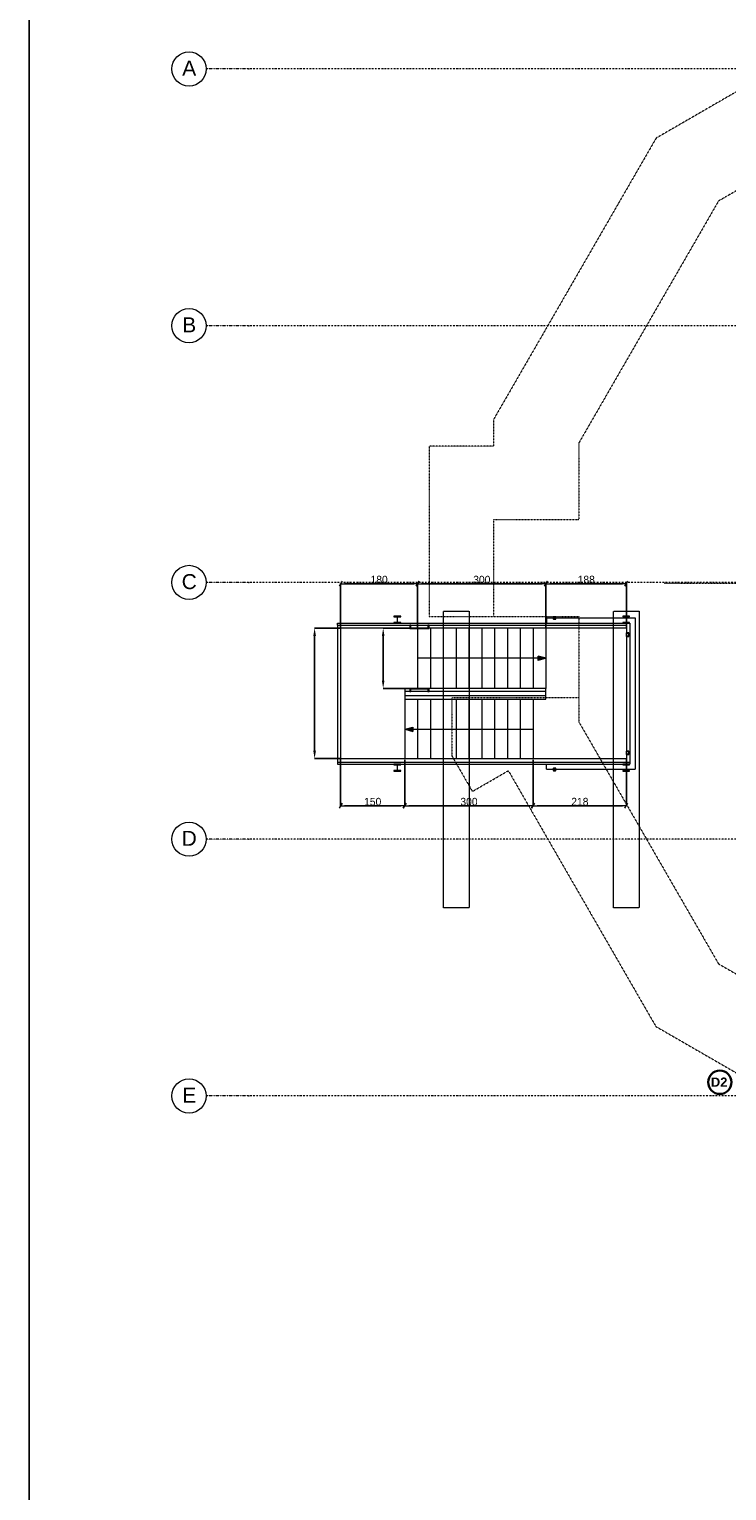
# Model space of a CAD drawing. Header units: centimetres. Extents: x -1589 to 108054, y -205274 to 31709.
# Tile 89 of 256: x -853 to 777, y 4926 to 8342. Entities that reach past the tile are written whole.
import ezdxf

# ---------------------------------------------------------------- set-up
doc = ezdxf.new("R2010")
doc.units = ezdxf.units.CM
doc.header["$LTSCALE"] = 0.01
doc.header["$MEASUREMENT"] = 0
for name, pattern in [('Krawędzie ukryte', [27, 20, -7]), ('Kropki i Kreski', [72, 36, -18, 0, -18]), ('Przerywana długa', [100, 50, -50])]:
    doc.linetypes.add(name, pattern=pattern)
for name, color, linetype in [('2_lądowisko_IFC.ISTN', 7, 'Continuous'), ('3_linie 2D .ISTN', 7, 'Continuous'), ('4_osie.ISTN', 7, 'Continuous'), ('5_opisy.K_IR', 7, 'Continuous'), ('5_wymiary.ISTN', 7, 'Continuous')]:
    doc.layers.add(name, color=color, linetype=linetype)
doc.layers.add('Parter Budynek 1__Opis', color=8, linetype='Continuous', lineweight=5)
doc.layers.add('PODKŁAD', color=8, linetype='Continuous', lineweight=5)
doc.styles.add('GENERATED_STYLE_1', font='txt')
doc.styles.add('GENERATED_STYLE_2', font='txt')
doc.dimstyles.new('GENERATED_STYLE__1', dxfattribs={"dimtxt": 18, "dimasz": 9.178744, "dimexe": 0.18, "dimexo": 2, "dimgap": 0.09, "dimtad": 1, "dimdec": 0, "dimzin": 0, "dimdsep": 46, "dimtxsty": 'GENERATED_STYLE_2', "dimblk": 'ARROWHEAD_2', "dimblk1": 'ARROWHEAD_2', "dimblk2": 'ARROWHEAD_2', "dimcen": 0.09, "dimclrd": 252, "dimclre": 252, "dimclrt": 252, "dimadec": 1, "dimazin": 0, "dimtfac": 1, "dimtdec": 4, "dimtmove": 0, "dimatfit": 3, "dimfxl": 1, "dimtolj": 1, "dimtzin": 0, "dimarcsym": 0})
doc.dimstyles.new('GENERATED_STYLE__2', dxfattribs={"dimtxt": 0.18, "dimasz": 18.24, "dimexe": 0.18, "dimexo": 0.0625, "dimgap": 0.09, "dimtad": 0, "dimtih": 1, "dimtoh": 1, "dimdec": 4, "dimzin": 0, "dimdsep": 46, "dimcen": 0.09, "dimadec": 0, "dimazin": 0, "dimtfac": 1, "dimtdec": 4, "dimtmove": 0, "dimatfit": 3, "dimldrblk": 'ARROWHEAD_5', "dimfxl": 1, "dimtolj": 1, "dimtzin": 0, "dimarcsym": 0})

# ---------------------------------------------------------------- blocks, each defined once
blk = doc.blocks.new('ARROWHEAD_2')
at = {"color": 0, "linetype": 'Continuous', "lineweight": 0}
for p, q in [((0, 0), (-1, 0)), ((-0.38, -0.66), (0.38, 0.66))]:
    blk.add_line(p, q, dxfattribs=at)
blk = doc.blocks.new('*D5')
at = {"layer": '5_wymiary.ISTN', "color": 252, "linetype": 'Continuous', "lineweight": -2}
for p, q in [((-125.9, 6944.4), (-125.9, 7046.4)), ((-116.7, 7046.2), (45, 7046.2)), ((54.1, 6943.3), (54.1, 7046.4))]:
    blk.add_line(p, q, dxfattribs=at)
at = {"layer": 'Defpoints', "color": 0}
for p in [(54.1, 7046.2), (-125.9, 6942.4), (54.1, 6941.3)]:
    blk.add_point(p, dxfattribs=at)
at = {"layer": '5_wymiary.ISTN', "color": 252, "lineweight": -2, "xscale": 9.178743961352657, "yscale": 9.178743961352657, "zscale": 9.178743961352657, "rotation": 180}
blk.add_blockref('ARROWHEAD_2', (-125.9, 7046.2), dxfattribs=at)
at = {"layer": '5_wymiary.ISTN', "color": 252, "lineweight": -2, "xscale": 9.178743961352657, "yscale": 9.178743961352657, "zscale": 9.178743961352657}
blk.add_blockref('ARROWHEAD_2', (54.1, 7046.2), dxfattribs=at)
at = {"layer": '5_wymiary.ISTN', "color": 252, "lineweight": 5, "insert": (-35.8, 7055.5), "char_height": 18, "attachment_point": 5, "style": 'GENERATED_STYLE_2'}
blk.add_mtext('\\A1;180', dxfattribs=at)
blk = doc.blocks.new('*D6')
at = {"layer": '5_wymiary.ISTN', "color": 252, "linetype": 'Continuous', "lineweight": -2}
for p, q in [((54.1, 6943.3), (54.1, 7046.4)), ((63.3, 7046.2), (345, 7046.2)), ((354.1, 6943.3), (354.1, 7046.4))]:
    blk.add_line(p, q, dxfattribs=at)
at = {"layer": 'Defpoints', "color": 0}
for p in [(354.1, 7046.2), (54.1, 6941.3), (354.1, 6941.3)]:
    blk.add_point(p, dxfattribs=at)
at = {"layer": '5_wymiary.ISTN', "color": 252, "lineweight": -2, "xscale": 9.178743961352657, "yscale": 9.178743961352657, "zscale": 9.178743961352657, "rotation": 180}
blk.add_blockref('ARROWHEAD_2', (54.1, 7046.2), dxfattribs=at)
at = {"layer": '5_wymiary.ISTN', "color": 252, "lineweight": -2, "xscale": 9.178743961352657, "yscale": 9.178743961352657, "zscale": 9.178743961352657}
blk.add_blockref('ARROWHEAD_2', (354.1, 7046.2), dxfattribs=at)
at = {"layer": '5_wymiary.ISTN', "color": 252, "lineweight": 5, "insert": (204.2, 7055.5), "char_height": 18, "attachment_point": 5, "style": 'GENERATED_STYLE_2'}
blk.add_mtext('\\A1;300', dxfattribs=at)
blk = doc.blocks.new('*D7')
at = {"layer": '5_wymiary.ISTN', "color": 252, "linetype": 'Continuous', "lineweight": -2}
for p, q in [((354.1, 6943.3), (354.1, 7046.4)), ((363.3, 7046.2), (533, 7046.2)), ((542.2, 6944.4), (542.2, 7046.4))]:
    blk.add_line(p, q, dxfattribs=at)
at = {"layer": 'Defpoints', "color": 0}
for p in [(542.2, 7046.2), (354.1, 6941.3), (542.2, 6942.4)]:
    blk.add_point(p, dxfattribs=at)
at = {"layer": '5_wymiary.ISTN', "color": 252, "lineweight": -2, "xscale": 9.178743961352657, "yscale": 9.178743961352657, "zscale": 9.178743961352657, "rotation": 180}
blk.add_blockref('ARROWHEAD_2', (354.1, 7046.2), dxfattribs=at)
at = {"layer": '5_wymiary.ISTN', "color": 252, "lineweight": -2, "xscale": 9.178743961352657, "yscale": 9.178743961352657, "zscale": 9.178743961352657}
blk.add_blockref('ARROWHEAD_2', (542.2, 7046.2), dxfattribs=at)
at = {"layer": '5_wymiary.ISTN', "color": 252, "lineweight": 5, "insert": (448.3, 7055.5), "char_height": 18, "attachment_point": 5, "style": 'GENERATED_STYLE_2'}
blk.add_mtext('\\A1;188', dxfattribs=at)
blk = doc.blocks.new('*D8')
at = {"layer": '5_wymiary.ISTN', "color": 252, "linetype": 'Continuous', "lineweight": -2}
for p, q in [((-125.9, 6635.4), (-125.9, 6527.1)), ((24.1, 6634.6), (24.1, 6527.1)), ((-116.7, 6527.3), (15, 6527.3))]:
    blk.add_line(p, q, dxfattribs=at)
at = {"layer": 'Defpoints', "color": 0}
for p in [(-125.9, 6637.4), (24.1, 6636.6), (24.1, 6527.3)]:
    blk.add_point(p, dxfattribs=at)
at = {"layer": '5_wymiary.ISTN', "color": 252, "lineweight": -2, "xscale": 9.178743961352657, "yscale": 9.178743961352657, "zscale": 9.178743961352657, "rotation": 180}
blk.add_blockref('ARROWHEAD_2', (-125.9, 6527.3), dxfattribs=at)
at = {"layer": '5_wymiary.ISTN', "color": 252, "lineweight": -2, "xscale": 9.178743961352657, "yscale": 9.178743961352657, "zscale": 9.178743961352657}
blk.add_blockref('ARROWHEAD_2', (24.1, 6527.3), dxfattribs=at)
at = {"layer": '5_wymiary.ISTN', "color": 252, "lineweight": 5, "insert": (-50.8, 6536.6), "char_height": 18, "attachment_point": 5, "style": 'GENERATED_STYLE_2'}
blk.add_mtext('\\A1;150', dxfattribs=at)
blk = doc.blocks.new('*D9')
at = {"layer": '5_wymiary.ISTN', "color": 252, "linetype": 'Continuous', "lineweight": -2}
for p, q in [((24.1, 6634.6), (24.1, 6527.1)), ((324.1, 6634.6), (324.1, 6527.1)), ((33.3, 6527.3), (315, 6527.3))]:
    blk.add_line(p, q, dxfattribs=at)
at = {"layer": 'Defpoints', "color": 0}
for p in [(24.1, 6636.6), (324.1, 6636.6), (324.1, 6527.3)]:
    blk.add_point(p, dxfattribs=at)
at = {"layer": '5_wymiary.ISTN', "color": 252, "lineweight": -2, "xscale": 9.178743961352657, "yscale": 9.178743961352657, "zscale": 9.178743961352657, "rotation": 180}
blk.add_blockref('ARROWHEAD_2', (24.1, 6527.3), dxfattribs=at)
at = {"layer": '5_wymiary.ISTN', "color": 252, "lineweight": -2, "xscale": 9.178743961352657, "yscale": 9.178743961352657, "zscale": 9.178743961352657}
blk.add_blockref('ARROWHEAD_2', (324.1, 6527.3), dxfattribs=at)
at = {"layer": '5_wymiary.ISTN', "color": 252, "lineweight": 5, "insert": (174.2, 6536.6), "char_height": 18, "attachment_point": 5, "style": 'GENERATED_STYLE_2'}
blk.add_mtext('\\A1;300', dxfattribs=at)
blk = doc.blocks.new('*D10')
at = {"layer": '5_wymiary.ISTN', "color": 252, "linetype": 'Continuous', "lineweight": -2}
for p, q in [((324.1, 6634.6), (324.1, 6527.1)), ((542.2, 6635.4), (542.2, 6527.1)), ((333.3, 6527.3), (533, 6527.3))]:
    blk.add_line(p, q, dxfattribs=at)
at = {"layer": 'Defpoints', "color": 0}
for p in [(324.1, 6636.6), (542.2, 6637.4), (542.2, 6527.3)]:
    blk.add_point(p, dxfattribs=at)
at = {"layer": '5_wymiary.ISTN', "color": 252, "lineweight": -2, "xscale": 9.178743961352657, "yscale": 9.178743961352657, "zscale": 9.178743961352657, "rotation": 180}
blk.add_blockref('ARROWHEAD_2', (324.1, 6527.3), dxfattribs=at)
at = {"layer": '5_wymiary.ISTN', "color": 252, "lineweight": -2, "xscale": 9.178743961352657, "yscale": 9.178743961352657, "zscale": 9.178743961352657}
blk.add_blockref('ARROWHEAD_2', (542.2, 6527.3), dxfattribs=at)
at = {"layer": '5_wymiary.ISTN', "color": 252, "lineweight": 5, "insert": (433.3, 6536.6), "char_height": 18, "attachment_point": 5, "style": 'GENERATED_STYLE_2'}
blk.add_mtext('\\A1;218', dxfattribs=at)
blk = doc.blocks.new('*D11')
at = {"layer": '5_wymiary.ISTN', "color": 0, "linetype": 'Continuous', "lineweight": -2}
for p, q in [((-125.9, 6942.4), (-186.7, 6942.4)), ((-186.5, 6924.2), (-186.5, 6790.7)), ((-186.5, 6655.7), (-186.5, 6789.4)), ((-125.9, 6637.4), (-186.7, 6637.4))]:
    blk.add_line(p, q, dxfattribs=at)
at = {"layer": '5_wymiary.ISTN', "color": 0}
for points in [[(-183.5, 6924.2), (-189.6, 6924.2), (-186.5, 6942.4)], [(-189.6, 6655.7), (-183.5, 6655.7), (-186.5, 6637.4)]]:
    blk.add_solid(points, dxfattribs=at)
at = {"layer": 'Defpoints', "color": 0}
for p in [(-186.5, 6942.4), (-125.9, 6942.4), (-125.9, 6637.4)]:
    blk.add_point(p, dxfattribs=at)
at = {"layer": '5_wymiary.ISTN', "color": 0, "lineweight": 5, "insert": (-186.5, 6790), "char_height": 0.18, "attachment_point": 5, "rotation": 90}
blk.add_mtext('\\A1;305.0000', dxfattribs=at)
blk = doc.blocks.new('ARROWHEAD_5')
at = {"linetype": 'Continuous', "lineweight": 0}
blk.add_hatch(color=0, dxfattribs=at).paths.add_polyline_path([(-1, 0.2679), (0, 0), (-1, -0.2679)])
at = {"color": 0, "linetype": 'Continuous', "lineweight": 0}
blk.add_line((0, 0), (-1, 0), dxfattribs=at)
blk = doc.blocks.new('*D12')
at = {"layer": '5_wymiary.ISTN', "color": 0, "linetype": 'Continuous', "lineweight": -2}
for p, q in [((54, 6942.4), (-26.5, 6942.4)), ((-26.3, 6924.2), (-26.3, 6872.4)), ((-26.3, 6819.9), (-26.3, 6871.8)), ((54.1, 6801.6), (-26.5, 6801.6))]:
    blk.add_line(p, q, dxfattribs=at)
at = {"layer": '5_wymiary.ISTN', "color": 0}
for points in [[(-23.3, 6924.2), (-29.3, 6924.2), (-26.3, 6942.4)], [(-29.3, 6819.9), (-23.3, 6819.9), (-26.3, 6801.6)]]:
    blk.add_solid(points, dxfattribs=at)
at = {"layer": 'Defpoints', "color": 0}
for p in [(-26.3, 6942.4), (54.1, 6942.4), (54.1, 6801.6)]:
    blk.add_point(p, dxfattribs=at)
at = {"layer": '5_wymiary.ISTN', "color": 0, "lineweight": 5, "insert": (-26.3, 6872.1), "char_height": 0.18, "attachment_point": 5, "rotation": 90}
blk.add_mtext('\\A1;140', dxfattribs=at)

msp = doc.modelspace()

# ---------------------------------------------------------------- hatches: boundary and pattern name
at = {"layer": '3_linie 2D .ISTN', "linetype": 'Continuous', "lineweight": 5}
for points in [[(354.69866, 6872.00346), (336.03841, 6877.00346), (336.03841, 6867.00346)], [(24.69866, 6705.88992), (43.35891, 6700.88992), (43.35891, 6710.88992)]]:
    msp.add_hatch(color=8, dxfattribs=at).paths.add_polyline_path(points)

# ---------------------------------------------------------------- linework, layer by layer
msp.add_lwpolyline([(-853.44225, 4266.96752), (-853.44225, 7236.96752), (-853.44225, 10206.96752), (8116.55775, 10206.96752)])
at = {"layer": '2_lądowisko_IFC.ISTN', "color": 8, "linetype": 'Continuous', "lineweight": 5}
for p, q in [((-1.36583, 6970.09077), (-1.36583, 6968.79077)), ((14.63417, 6970.09077), (-1.36583, 6970.09077)), ((-1.36583, 6968.79077), (6.23417, 6968.79077)), ((6.23417, 6968.79077), (6.23417, 6955.39077)), ((7.03417, 6955.39077), (7.03417, 6968.79077)), ((7.03417, 6968.79077), (14.63417, 6968.79077)), ((14.63417, 6968.79077), (14.63417, 6970.09077)), ((533.63417, 6970.09077), (533.63417, 6968.79077)), ((549.63417, 6970.09077), (533.63417, 6970.09077)), ((540.48417, 6968.58981), (541.03321, 6968.04077)), ((542.23513, 6968.04077), (542.78417, 6968.58981)), ((549.63417, 6968.79077), (549.63417, 6970.09077)), ((-1.36583, 6955.39077), (-1.36583, 6954.09077)), ((6.23417, 6955.39077), (-1.36583, 6955.39077)), ((-1.36583, 6954.09077), (14.63417, 6954.09077)), ((14.63417, 6955.39077), (7.03417, 6955.39077)), ((14.63417, 6954.09077), (14.63417, 6955.39077)), ((36.13417, 6949.09077), (36.13417, 6941.59077)), ((38.70565, 6949.09077), (36.13417, 6949.09077)), ((36.13417, 6941.59077), (80.85553, 6941.59077)), ((38.70565, 6942.44077), (38.70565, 6949.09077)), ((78.28405, 6942.44077), (38.70565, 6942.44077)), ((78.28405, 6949.09077), (78.28405, 6942.44077)), ((80.85553, 6949.09077), (78.28405, 6949.09077)), ((80.85553, 6941.59077), (80.85553, 6949.09077)), ((533.63417, 6955.39077), (533.63417, 6954.09077)), ((533.63417, 6954.09077), (549.63417, 6954.09077)), ((541.03321, 6956.14077), (540.48417, 6955.59173)), ((542.78417, 6955.59173), (542.23513, 6956.14077)), ((549.63417, 6954.09077), (549.63417, 6955.39077)), ((541.63417, 6931.24098), (541.63417, 6922.98428)), ((547.63417, 6931.24098), (541.63417, 6931.24098)), ((541.63417, 6922.98428), (547.63417, 6922.98428)), ((542.03417, 6923.53472), (542.03417, 6930.69053)), ((542.03417, 6930.69053), (547.23417, 6930.69053)), ((547.23417, 6923.53472), (542.03417, 6923.53472)), ((547.23417, 6930.69053), (547.23417, 6923.53472)), ((547.63417, 6922.98428), (547.63417, 6931.24098)), ((36.13417, 6801.59077), (36.13417, 6794.09077)), ((80.85553, 6801.59077), (36.13417, 6801.59077)), ((38.70565, 6794.09077), (38.70565, 6800.74077)), ((38.70565, 6800.74077), (78.28405, 6800.74077)), ((78.28405, 6800.74077), (78.28405, 6794.09077)), ((80.85553, 6794.09077), (80.85553, 6801.59077)), ((36.13417, 6794.09077), (38.70565, 6794.09077)), ((78.28405, 6794.09077), (80.85553, 6794.09077)), ((541.63417, 6655.19726), (541.63417, 6646.94056)), ((547.63417, 6655.19726), (541.63417, 6655.19726)), ((541.63417, 6646.94056), (547.63417, 6646.94056)), ((542.03417, 6647.49101), (542.03417, 6654.64681)), ((542.03417, 6654.64681), (547.23417, 6654.64681)), ((547.23417, 6647.49101), (542.03417, 6647.49101)), ((547.23417, 6654.64681), (547.23417, 6647.49101)), ((547.63417, 6646.94056), (547.63417, 6655.19726)), ((-1.36583, 6624.09077), (-1.36583, 6622.79077)), ((14.63417, 6624.09077), (-1.36583, 6624.09077)), ((-1.36583, 6622.79077), (6.23417, 6622.79077)), ((-1.36583, 6609.39077), (-1.36583, 6608.09077)), ((6.23417, 6609.39077), (-1.36583, 6609.39077)), ((-1.36583, 6608.09077), (14.63417, 6608.09077)), ((6.23417, 6622.79077), (6.23417, 6609.39077)), ((7.03417, 6609.39077), (7.03417, 6622.79077)), ((7.03417, 6622.79077), (14.63417, 6622.79077)), ((14.63417, 6609.39077), (7.03417, 6609.39077)), ((14.63417, 6622.79077), (14.63417, 6624.09077)), ((14.63417, 6608.09077), (14.63417, 6609.39077)), ((533.63417, 6624.09077), (533.63417, 6622.79077)), ((549.63417, 6624.09077), (533.63417, 6624.09077)), ((533.63417, 6609.39077), (533.63417, 6608.09077)), ((533.63417, 6608.09077), (549.63417, 6608.09077)), ((540.48417, 6622.58981), (541.03321, 6622.04077)), ((541.03321, 6610.14077), (540.48417, 6609.59173)), ((542.23513, 6622.04077), (542.78417, 6622.58981)), ((542.78417, 6609.59173), (542.23513, 6610.14077)), ((549.63417, 6622.79077), (549.63417, 6624.09077)), ((549.63417, 6608.09077), (549.63417, 6609.39077))]:
    msp.add_line(p, q, dxfattribs=at)
at = {"layer": '2_lądowisko_IFC.ISTN', "color": 8, "linetype": 'Continuous', "lineweight": 5, "flags": 128}
for points in [[(371.36849, 6968.85645), (371.13417, 6968.29077), (371.13417, 6963.89077), (371.36849, 6963.32508)], [(376.89986, 6968.85645), (376.33417, 6969.09077), (371.93417, 6969.09077), (371.36849, 6968.85645)], [(371.65133, 6963.60793), (371.53417, 6963.89077), (371.53417, 6968.29077), (371.65133, 6968.57361)], [(371.65133, 6968.57361), (371.93417, 6968.69077), (376.33417, 6968.69077), (376.61701, 6968.57361)], [(376.61701, 6968.57361), (376.73417, 6968.29077), (376.73417, 6963.89077), (376.61701, 6963.60793)], [(376.89986, 6963.32508), (377.13417, 6963.89077), (377.13417, 6968.29077), (376.89986, 6968.85645)], [(533.63417, 6968.79077), (539.73417, 6968.79077), (540.48417, 6968.58981)], [(541.03321, 6968.04077), (541.23417, 6967.29077), (541.23417, 6956.89077), (541.03321, 6956.14077)], [(542.23513, 6956.14077), (542.03417, 6956.89077), (542.03417, 6967.29077), (542.23513, 6968.04077)], [(542.78417, 6968.58981), (543.53417, 6968.79077), (549.63417, 6968.79077)], [(371.36849, 6963.32508), (371.93417, 6963.09077), (376.33417, 6963.09077), (376.89986, 6963.32508)], [(376.61701, 6963.60793), (376.33417, 6963.49077), (371.93417, 6963.49077), (371.65133, 6963.60793)], [(540.48417, 6955.59173), (539.73417, 6955.39077), (533.63417, 6955.39077)], [(549.63417, 6955.39077), (543.53417, 6955.39077), (542.78417, 6955.59173)], [(371.36849, 6614.85645), (371.13417, 6614.29077), (371.13417, 6609.89077), (371.36849, 6609.32508)], [(376.89986, 6614.85645), (376.33417, 6615.09077), (371.93417, 6615.09077), (371.36849, 6614.85645)], [(371.36849, 6609.32508), (371.93417, 6609.09077), (376.33417, 6609.09077), (376.89986, 6609.32508)], [(371.65133, 6609.60793), (371.53417, 6609.89077), (371.53417, 6614.29077), (371.65133, 6614.57361)], [(371.65133, 6614.57361), (371.93417, 6614.69077), (376.33417, 6614.69077), (376.61701, 6614.57361)], [(376.61701, 6609.60793), (376.33417, 6609.49077), (371.93417, 6609.49077), (371.65133, 6609.60793)], [(376.61701, 6614.57361), (376.73417, 6614.29077), (376.73417, 6609.89077), (376.61701, 6609.60793)], [(376.89986, 6609.32508), (377.13417, 6609.89077), (377.13417, 6614.29077), (376.89986, 6614.85645)], [(533.63417, 6622.79077), (539.73417, 6622.79077), (540.48417, 6622.58981)], [(540.48417, 6609.59173), (539.73417, 6609.39077), (533.63417, 6609.39077)], [(541.03321, 6622.04077), (541.23417, 6621.29077), (541.23417, 6610.89077), (541.03321, 6610.14077)], [(542.23513, 6610.14077), (542.03417, 6610.89077), (542.03417, 6621.29077), (542.23513, 6622.04077)], [(542.78417, 6622.58981), (543.53417, 6622.79077), (549.63417, 6622.79077)], [(549.63417, 6609.39077), (543.53417, 6609.39077), (542.78417, 6609.59173)]]:
    msp.add_lwpolyline(points, dxfattribs=at)
at = {"layer": '3_linie 2D .ISTN', "color": 8, "linetype": 'Przerywana długa', "lineweight": 5}
msp.add_line((630.22293, 7047.29514), (2868.62298, 7047.28515), dxfattribs=at)
at = {"layer": '3_linie 2D .ISTN', "color": 8, "linetype": 'Krawędzie ukryte', "lineweight": 5}
for p, q in [((114.34499, 6981.69732), (174.34499, 6981.69732)), ((114.34499, 6288.66782), (114.34499, 6981.69732)), ((174.34499, 6981.69732), (174.34499, 6288.66782)), ((511.79866, 6981.69732), (571.79866, 6981.69732)), ((511.79866, 6288.66782), (511.79866, 6981.69732)), ((571.79866, 6981.69732), (571.79866, 6288.66782)), ((174.34499, 6288.66782), (114.34499, 6288.66782)), ((571.79866, 6288.66782), (511.79866, 6288.66782))]:
    msp.add_line(p, q, dxfattribs=at)
at = {"layer": '3_linie 2D .ISTN', "color": 8, "linetype": 'Continuous', "lineweight": 5}
for p, q in [((355.65428, 6966.12901), (562.19866, 6966.12901)), ((355.65428, 6966.12901), (355.65428, 6954.13263)), ((355.65428, 6954.13263), (550.19866, 6954.13263)), ((550.19866, 6954.13263), (550.19866, 6624.65765)), ((562.19866, 6966.12901), (562.19866, 6612.66128)), ((336.03841, 6872.00346), (54.69866, 6872.00346)), ((354.69866, 6872.00346), (336.03841, 6877.00346)), ((336.03841, 6867.00346), (336.03841, 6877.00346)), ((354.69866, 6872.00346), (336.03841, 6867.00346)), ((354.13402, 6794.14474), (354.13402, 6801.64474)), ((24.69866, 6705.88992), (43.35891, 6710.88992)), ((24.69866, 6705.88992), (43.35891, 6700.88992)), ((43.35891, 6710.88992), (43.35891, 6700.88992)), ((43.35891, 6705.88992), (324.69866, 6705.88992)), ((355.65428, 6624.65765), (550.19866, 6624.65765)), ((355.65428, 6612.66128), (355.65428, 6624.65765)), ((355.65428, 6612.66128), (562.19866, 6612.66128))]:
    msp.add_line(p, q, dxfattribs=at)
at = {"layer": '4_osie.ISTN', "color": 7, "linetype": 'Kropki i Kreski', "lineweight": 0}
for p, q in [((-339.90098, 8249.09077), (-439.90098, 8249.09077)), ((-339.90098, 7649.09077), (-439.90098, 7649.09077)), ((-339.90098, 7049.09077), (-439.90098, 7049.09077)), ((-339.90098, 6449.09077), (-439.90098, 6449.09077)), ((-339.90098, 5849.09077), (-439.90098, 5849.09077))]:
    msp.add_line(p, q, dxfattribs=at)
at = {"layer": '4_osie.ISTN', "color": 7, "linetype": 'Kropki i Kreski', "lineweight": 0, "ltscale": 10}
for p, q in [((3732.51489, 8249.09077), (-339.90098, 8249.09077)), ((3732.51489, 7649.09077), (-339.90098, 7649.09077)), ((3732.51489, 7049.09077), (-339.90098, 7049.09077)), ((3732.51489, 6449.09077), (-339.90098, 6449.09077)), ((3732.51489, 5849.09077), (-339.90098, 5849.09077))]:
    msp.add_line(p, q, dxfattribs=at)
at = {"layer": '4_osie.ISTN', "color": 7, "linetype": 'Continuous', "lineweight": 0}
for centre in [(-479.90098, 8249.09077), (-479.90098, 7649.09077), (-479.90098, 7049.09077), (-479.90098, 6449.09077), (-479.90098, 5849.09077)]:
    msp.add_circle(centre, 40, dxfattribs=at)
at = {"layer": '4_osie.ISTN', "color": 7, "linetype": 'Kropki i Kreski', "lineweight": 0}
for p in [(-339.90098, 8249.09077), (-339.90098, 8249.09077), (-339.90098, 7649.09077), (-339.90098, 7649.09077), (-339.90098, 7049.09077), (-339.90098, 7049.09077), (-339.90098, 6449.09077), (-339.90098, 6449.09077), (-339.90098, 5849.09077), (-339.90098, 5849.09077)]:
    msp.add_point(p, dxfattribs=at)
at = {"layer": '5_opisy.K_IR', "color": 8, "linetype": 'Przerywana długa', "lineweight": 5}
for points in [[(1372.35832, 8267.27796), (1372.35832, 8590.58349), (1235.76326, 8590.67245), (1122.78861, 8525.44519), (1184.50845, 8418.52806), (611.50643, 8087.34747), (231.13398, 7428.94561), (231.13399, 7367.18373), (81.14414, 7367.18372), (81.14412, 6969.14683), (431.13401, 6969.14196)], [(431.14402, 6779.23793), (134.14413, 6779.11262), (134.14413, 6643.89139), (182.19675, 6560.66348), (266.23355, 6609.18533), (610.93308, 6011.45995), (1268.84522, 5631.6447), (2028.42282, 5631.6447), (2686.89092, 6011.96785), (3066.13406, 6669.34387), (3066.13406, 6672.90463)]]:
    msp.add_lwpolyline(points, dxfattribs=at)
msp.add_lwpolyline([(2866.1344, 7375.35296), (2540.10458, 7940.56337), (1974.82238, 8266.64146), (1322.43402, 8266.63474), (757.36208, 7940.4165), (431.13401, 7375.35296), (431.13401, 7195.22992), (231.13398, 7195.22992), (231.13398, 6969.14196), (431.13401, 6969.14196), (431.13401, 6722.91652), (757.36208, 6157.86934), (1322.43402, 5831.65474), (1974.83398, 5831.65474), (2540.4706, 6158.4059), (2866.69867, 6723.42943)], close=True, dxfattribs=at)
at = {"layer": '5_opisy.K_IR', "color": 8, "linetype": 'Continuous', "lineweight": 5}
for points in [[(-133.36598, 6949.14474), (-133.36598, 6954.13263), (550.19866, 6954.13263)], [(-133.36598, 6949.14474), (-133.36598, 6629.14474), (550.19866, 6629.14474)], [(-133.36598, 6949.14474), (542.19905, 6949.14474)], [(-133.36598, 6944.65765), (-133.36598, 6624.65765), (550.19866, 6624.65765)], [(542.19905, 6942.41494), (-125.86598, 6942.41494), (-125.86637, 6637.41494), (542.19866, 6637.41494)], [(54.13402, 6941.34474), (54.13402, 6801.64474)], [(84.13402, 6941.34474), (84.13402, 6801.64474)], [(114.13402, 6941.34474), (114.13402, 6801.64474)], [(144.18951, 6941.34474), (144.18951, 6801.64474)], [(174.13402, 6941.34474), (174.13402, 6801.64474)], [(204.13402, 6941.34474), (204.13402, 6801.64474)], [(234.13402, 6941.34474), (234.13402, 6801.64474)], [(264.13402, 6941.34474), (264.13402, 6801.64474)], [(294.13402, 6941.34474), (294.13402, 6801.64474)], [(324.13402, 6941.34474), (324.13402, 6801.64474)], [(354.13402, 6941.34474), (354.13402, 6801.64474)], [(542.19866, 6954.13263), (542.19866, 6629.14474)], [(550.19866, 6954.13263), (550.19866, 6624.65765)], [(354.13402, 6801.64474), (24.13402, 6801.64474), (24.13402, 6776.34474), (354.13402, 6776.34474), (354.13402, 6794.14474), (24.13402, 6794.17369)], [(354.13402, 6784.14474), (24.13402, 6784.14474)], [(24.13402, 6776.34474), (24.13402, 6636.64474)], [(54.13402, 6776.34474), (54.13402, 6636.64474)], [(84.13402, 6776.34474), (84.13402, 6636.64474)], [(114.13402, 6776.34474), (114.13402, 6636.64474)], [(144.13402, 6776.34474), (144.13402, 6636.64474)], [(174.13402, 6776.34474), (174.13402, 6636.64474)], [(204.13402, 6776.34474), (204.13402, 6636.64474)], [(234.13402, 6776.34474), (234.13402, 6636.64474)], [(264.13402, 6776.34474), (264.13402, 6636.64474)], [(294.13402, 6776.34474), (294.13402, 6636.64474)], [(324.13402, 6776.34474), (324.13402, 6636.64474)]]:
    msp.add_lwpolyline(points, dxfattribs=at)
at = {"layer": 'PODKŁAD', "color": 62, "lineweight": 30}
msp.add_circle((760.42327, 5880.96837), 27.30077, dxfattribs=at)

# ---------------------------------------------------------------- texts
at = {"layer": '4_osie.ISTN', "color": 7, "lineweight": 0, "char_height": 35, "attachment_point": 4, "style": 'GENERATED_STYLE_1'}
for s, insert in [('\\A1;{\\pql;\\pt0;\\fArial|b0|i0|c238|p38;A}', (-495.90103, 8251.09082)), ('\\A1;{\\pql;\\pt0;\\fArial|b0|i0|c238|p38;B}', (-495.90148, 7651.09127)), ('\\A1;{\\pql;\\pt0;\\fArial|b0|i0|c238|p38;C}', (-497.18148, 7050.80327)), ('\\A1;{\\pql;\\pt0;\\fArial|b0|i0|c238|p38;D}', (-497.18148, 6451.09127)), ('\\A1;{\\pql;\\pt0;\\fArial|b0|i0|c238|p38;E}', (-495.90148, 5851.09127))]:
    msp.add_mtext(s, dxfattribs=dict(at, insert=insert))
at = {"layer": 'Parter Budynek 1__Opis', "color": 7, "lineweight": 18, "insert": (739.52185, 5870.5974), "char_height": 21.5712, "width": 42.84096, "attachment_point": 7, "rotation": 0.00132567}
msp.add_mtext('{\\fArial|b1|i0|c238|p34;D2}', dxfattribs=at)

# ---------------------------------------------------------------- dimensions: what is measured, and where the dimension line sits
at = {"layer": '5_wymiary.ISTN', "color": 8, "linetype": 'Continuous', "lineweight": 5}
for base, p1, p2, picture, middle in [((54.13402, 7046.20814), (-125.86598, 6942.41494), (54.13402, 6941.34474), '*D5', (-35.77166, 7046.20814)), ((354.13402, 7046.20814), (54.13402, 6941.34474), (354.13402, 6941.34474), '*D6', (204.22834, 7046.20814)), ((542.19905, 7046.20814), (354.13402, 6941.34474), (542.19905, 6942.41494), '*D7', (448.26086, 7046.20814)), ((24.13402, 6527.27941), (-125.86637, 6637.41494), (24.13402, 6636.64474), '*D8', (-50.77186, 6527.27941)), ((324.13402, 6527.27941), (24.13402, 6636.64474), (324.13402, 6636.64474), '*D9', (174.22834, 6527.27941)), ((542.19866, 6527.27941), (324.13402, 6636.64474), (542.19866, 6637.41494), '*D10', (433.26066, 6527.27941))]:
    dim = msp.add_linear_dim(base=base, p1=p1, p2=p2, dimstyle='GENERATED_STYLE__1', dxfattribs=at)
    dim.commit()
    dim.dimension.update_dxf_attribs({"geometry": picture, "text_midpoint": middle, "dimtype": 160})
dim = msp.add_linear_dim(base=(-186.51413, 6942.41494), p1=(-125.86637, 6637.41494), p2=(-125.86598, 6942.41494), angle=90, dimstyle='GENERATED_STYLE__2', dxfattribs=at)
dim.commit()
dim.dimension.update_dxf_attribs({"geometry": '*D11', "text_midpoint": (-186.51413, 6790.00925), "dimtype": 160, "text_rotation": 90})
dim = msp.add_linear_dim(base=(-26.29024, 6942.41494), p1=(54.13402, 6801.64474), p2=(54.11199, 6942.41494), angle=90, text='140', dimstyle='GENERATED_STYLE__2', dxfattribs=at)
dim.commit()
dim.dimension.update_dxf_attribs({"geometry": '*D12', "text_midpoint": (-26.29024, 6872.12416), "dimtype": 160, "text_rotation": 90})

doc.saveas('drawing.dxf')
